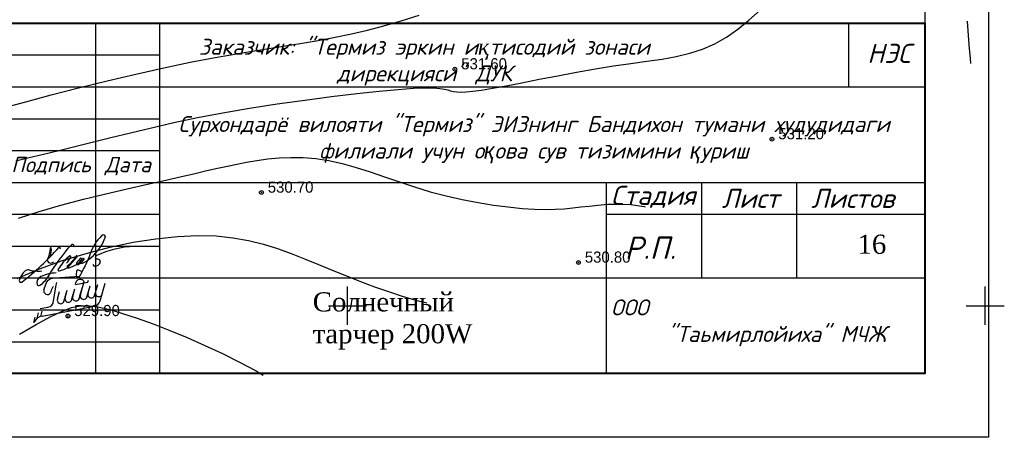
# Model space of a CAD drawing. Extents: x 10527 to 38813, y 13847 to 37526.
# Tile 74 of 256: x 35809 to 35887, y 35752 to 35785. Entities that reach past the tile are written whole.
import ezdxf

# ---------------------------------------------------------------- set-up
doc = ezdxf.new("R2010")
doc.units = 0
doc.header["$LTSCALE"] = 0.5
doc.header["$MEASUREMENT"] = 0
doc.header["$PDMODE"] = 32
doc.header["$PDSIZE"] = 0.3
doc.linetypes.add('CONTI', pattern=[0])
for name, color, linetype in [('(004) Точки рельефа', 7, 'Continuous'), ('(007) Здания', 7, 'Continuous'), ('GORIZDEFAULT', 32, 'CONTI'), ('PI_TTDEFAULT', 5, 'CONTI'), ('SETKR', 2, 'CONTI')]:
    doc.layers.add(name, color=color, linetype=linetype)
doc.layers.add('(032) Горизонтали утолщенные', color=32, linetype='Continuous', lineweight=30)
doc.styles.add('D-431', font='txt')
doc.styles.add('ISOCPEUR', font='isocpeui.ttf', dxfattribs={"height": 300})
doc.styles.add('IsoK', font='isocpeui.ttf')
doc.styles.add('OOO-Kazar', font='isocpeur.ttf', dxfattribs={"height": 300})
doc.styles.get("Standard").update_dxf_attribs({"font": 'times.ttf'})

# ---------------------------------------------------------------- blocks, each defined once
blk = doc.blocks.new('BL_333')
at = {"color": 0}
for p, q in [((0, -1.5), (0, 1.5)), ((-1.5, 0), (1.5, 0))]:
    blk.add_line(p, q, dxfattribs=at)
blk = doc.blocks.new('енаеар')
at = {"color": 5, "lineweight": 30, "ltscale": 100}
for points in [[(2775756, -500781), (2775800, -500660, -0.26657), (2775930, -500600), (2776320, -500570)], [(2775905, -500732, 0.104122), (2775865, -500812), (2775861, -500833)], [(2776388, -500654, 0.666286), (2776257, -500677, 0.666286)], [(2775729, -501198), (2776546, -501043, 0.273537), (2776637, -500959)]]:
    blk.add_lwpolyline(points, format="xyb", dxfattribs=at)
for points in [[(2775901, -500990), (2775947, -500710), (2775960, -500670)], [(2776250, -500700), (2776444, -500663), (2776454, -500633)], [(2776250, -500700), (2776258, -500673)], [(2776328, -500865), (2776388, -500654)], [(2776429, -500902), (2776482, -500722)], [(2776439, -500870), (2776481, -500722)], [(2776549, -500879), (2776601, -500700)], [(2776637, -500959), (2776719, -500679)], [(2775969, -500933), (2776003, -500813)], [(2776070, -500970), (2776123, -500790)], [(2776079, -500940), (2776122, -500790)], [(2776089, -500910), (2776123, -500790)], [(2776190, -500947), (2776242, -500768)], [(2776201, -500910), (2776242, -500768)], [(2776208, -500888), (2776242, -500768)], [(2776309, -500925), (2776362, -500745)], [(2776322, -500881), (2776362, -500745)], [(2775652, -501232), (2775671, -501148)], [(2775700, -501080), (2775820, -501060)], [(2775707, -501203), (2775727, -501119)], [(2775599, -501298), (2775618, -501214)]]:
    blk.add_lwpolyline(points, dxfattribs=at)
for centre, radius, start, end in [((2775812, -500800), 59.1, 161.6617, 325.8915), ((2776259, -500905), 53.9, 161.5651, 349.2094), ((2776379, -500882), 53.9, 161.5651, 349.2094), ((2776499, -500859), 53.9, 161.5651, 349.2094), ((2776617, -500839), 53.9, 161.5651, 349.2094), ((2775802, -500957), 104, 279.6859, 0.1623), ((2776020, -500950), 53.9, 161.5651, 349.2094), ((2776140, -500927), 53.9, 161.5651, 349.2094), ((2775765, -501379), 185, 101.288, 153.8492)]:
    blk.add_arc(centre, radius, start, end, dxfattribs=at)
blk = doc.blocks.new('2 Лайло')
at = {"color": 5, "lineweight": 30, "ltscale": 100}
for points in [[(2832060, -890130, 0.1143931), (2827090, -891320, 0.3411049), (2825820, -893870, 0.4432524), (2826770, -894100, 0.1151467), (2829770, -890870, -0.0427712), (2837000, -880930, -0.8952041), (2837670, -881260), (2837486, -881633)], [(2835430, -886930, 0.0997963), (2836784, -884956, 0.6711848), (2836459, -884556, 0.0918061), (2832640, -889070, 0.5697863), (2833090, -889446, 0.0924959), (2835880, -888310), (2838831, -884881, 1.0487229), (2838510, -884610, -0.0635172), (2835665, -887964, 0.749315), (2836129, -888489, 0.0576825), (2838940, -887230, 0.1188076), (2840300, -885630, 0.66771), (2839952, -885334, 0.0569221), (2838703, -886803, 0.8788279), (2839173, -887345, 0.0562181), (2841085, -885857, 0.9952462), (2840780, -885470, 0.1309776), (2839680, -886780, 0.6649566), (2839850, -887071, 0.1506579), (2842440, -885830, 0.1560771), (2847918, -878815, 1.0259242), (2846813, -878036, 0.120771), (2843130, -883850, -0.0475404), (2839410, -891490, -0.7227744), (2838720, -891330, -0.0915221), (2838820, -889340, -0.4991366), (2839300, -889110), (2840230, -889590)], [(2827360, -889570, -0.1061793), (2823120, -889140, 0.19071), (2821940, -889450, 0.1150572), (2820080, -892210, 0.6943743), (2820859, -893070, 0.0456854), (2832940, -881848, -0.871731), (2833250, -882330)], [(2830159, -884642, 0.0903848), (2830460, -882010, 0.6486397), (2830120, -882010, -0.1009124), (2829120, -885790, 0.6788591), (2831160, -886520)], [(2843940, -887400, 0.2683397), (2844540, -887870, 0.3712609), (2846430, -886600, 0.4192745), (2845640, -885670, -0.277164), (2844920, -885430, -0.3142166), (2845269, -884383, -0.0979697), (2857480, -881370)]]:
    blk.add_lwpolyline(points, format="xyb", dxfattribs=at)
blk = doc.blocks.new('ыв')
at = {"color": 7, "linetype": 'Continuous'}
for p, q in [((219455.2, 4533634.97), (219640.2, 4533634.97)), ((219510.2, 4533579.97), (219510.2, 4533634.97)), ((219520.2, 4533579.97), (219520.2, 4533634.97)), ((219520.2, 4533624.97), (219640.2, 4533624.97)), ((219455.2, 4533614.97), (219520.2, 4533614.97)), ((219455.2, 4533609.97), (219520.2, 4533609.97)), ((219520.2, 4533609.97), (219640.2, 4533609.97)), ((219590.2, 4533609.97), (219590.2, 4533579.97)), ((219605.2, 4533594.97), (219605.2, 4533609.97)), ((219620.14, 4533594.97), (219620.14, 4533609.97)), ((219590.2, 4533604.97), (219640.2, 4533604.97)), ((219520.2, 4533594.97), (219640.2, 4533594.97))]:
    blk.add_line(p, q, dxfattribs=at)
at = {"color": 7, "ltscale": 2}
blk.add_line((219628.2, 4533634.97), (219628.2, 4533624.97), dxfattribs=at)
at = {"lineweight": 40}
blk.add_lwpolyline([(219455.2, 4533634.97), (219640.2, 4533634.97), (219640.2, 4533579.97), (219455.2, 4533579.97)], close=True, dxfattribs=at)
at = {"color": 7, "linetype": 'Continuous'}
for points in [[(219455.2, 4533629.97), (219520.2, 4533629.97)], [(219455.2, 4533624.97), (219520.2, 4533624.97)], [(219455.2, 4533619.97), (219520.2, 4533619.97)], [(219455.2, 4533604.97), (219520.2, 4533604.97)], [(219455.2, 4533599.97), (219520.2, 4533599.97)], [(219455.2, 4533594.97), (219520.2, 4533594.97)], [(219455.2, 4533589.97), (219520.2, 4533589.97)], [(219455.2, 4533584.97), (219520.2, 4533584.97)]]:
    blk.add_lwpolyline(points, dxfattribs=at)
at = {"color": 5, "lineweight": 30, "xscale": 0.0004820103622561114, "yscale": 0.0004820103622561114, "zscale": 0.0004820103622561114}
blk.add_blockref('2 Лайло', (218138.89, 4534024.81), dxfattribs=at)
at = {"color": 3, "xscale": 0.01, "yscale": 0.01, "zscale": 0.01}
blk.add_blockref('енаеар', (191744.48, 4538600.97), dxfattribs=at)
at = {"attachment_point": 5, "style": 'ISOCPEUR'}
for s, insert, char_height, width in [('Заказчик: "Термиз эркин и{\\fTimes New Roman|b0|i1|c204|p18;қ}тисодий зонаси\\Pдирекцияси" ДУК                                                          ', (219561.71, 4533628.83), 2.5005, 119.8228), ('Сурхондарё вилояти "Термиз" ЭИЗнинг Бандихон тумани худудидаги филиали учун о{\\fArial|b0|i1|c204|p34;қ}ова сув тизимини {\\fArial|b0|i1|c204|p34;қ}уриш', (219578.91, 4533616.68), 2.50048, 119.8228), ('ООО                               "Таьмирлойиха" МЧЖ', (219614.6, 4533587.93), 2.5005, 49.8095)]:
    blk.add_mtext(s, dxfattribs=dict(at, insert=insert, char_height=char_height, width=width))
at = {"color": 0, "linetype": 'Continuous', "lineweight": 5, "style": 'OOO-Kazar'}
for s, insert, char_height, attachment_point in [('{\\fISOCPEUR|b0|i1|c204|p34;НЭС}', (219634.58, 4533628.72), 3, 8), ('{\\fISOCPEUR|b0|i1|c204|p34;Подпись}', (219503.16, 4533613.97), 2.4, 2), ('{\\fISOCPEUR|b0|i1|c204|p34;Дата}', (219515.21, 4533613.97), 2.4, 2), ('{\\fISOCPEUR|b0|i1|c204|p34;Стадия}', (219597.61, 4533605.97), 3, 8), ('{\\fISOCPEUR|b0|i1|c204|p34;Лист }', (219612.85, 4533605.97), 3, 8), ('{\\fISOCPEUR|b0|i1|c204|p34;Листов }', (219628.89, 4533605.97), 3, 8), ('{\\fISOCPEUR|b0|i1|c204|p34;Р.П.}', (219597.15, 4533597.97), 3.5, 8)]:
    blk.add_mtext(s, dxfattribs=dict(at, insert=insert, char_height=char_height, attachment_point=attachment_point))
at = {"color": 0, "ltscale": 0.1, "insert": (219629.62, 4533601.77), "char_height": 3, "attachment_point": 1}
blk.add_mtext_dynamic_manual_height_columns('16', width=9.8042, gutter_width=12.5, heights=[0], dxfattribs=at)

msp = doc.modelspace()

# ---------------------------------------------------------------- linework, layer by layer
at = {"layer": '(007) Здания', "color": 18, "true_color": 0x000000, "elevation": -539}
for points in [[(35664.121, 35892.834), (35885.451, 35892.834), (35885.451, 35752.296), (35664.121, 35752.296)], [(35669.121, 35887.834), (35880.451, 35887.834), (35880.451, 35757.296), (35669.121, 35757.296)]]:
    msp.add_lwpolyline(points, close=True, dxfattribs=at)
at = {"layer": '(032) Горизонтали утолщенные', "color": 32}
for points in [[(35808.18, 35778.16, -7), (35809.95, 35778.63, -7), (35811.94, 35779.16, -7), (35814.09, 35779.71, -7), (35816.33, 35780.27, -7), (35818.58, 35780.8, -7), (35820.77, 35781.29, -7), (35822.85, 35781.72, -7), (35824.8, 35782.09, -7), (35826.63, 35782.41, -7), (35828.35, 35782.69, -7), (35829.97, 35782.95, -7), (35831.48, 35783.2, -7), (35832.89, 35783.44, -7), (35834.22, 35783.69, -7), (35835.5, 35783.96, -7), (35836.76, 35784.25, -7), (35838.04, 35784.59, -7), (35839.38, 35784.98, -7), (35840.81, 35785.43, -7)], [(35809.46, 35760.38, -9), (35810.77, 35761.15, -9), (35811.86, 35761.75, -9), (35812.76, 35762.18, -9), (35813.54, 35762.47, -9), (35814.25, 35762.61, -9), (35814.95, 35762.62, -9), (35815.7, 35762.52, -9), (35816.55, 35762.32, -9), (35817.55, 35762.02, -9), (35818.69, 35761.64, -9), (35819.93, 35761.19, -9), (35821.25, 35760.68, -9), (35822.61, 35760.12, -9), (35824, 35759.51, -9), (35825.38, 35758.87, -9), (35826.72, 35758.2, -9), (35828.01, 35757.51, -9), (35828.565, 35757.183, -9)]]:
    msp.add_polyline3d(points, dxfattribs=at)
at = {"layer": 'GORIZDEFAULT', "color": 32}
for points in [[(35809.18, 35773.98, -7.5), (35810.22, 35774.24, -7.5), (35811.34, 35774.51, -7.5), (35812.54, 35774.8, -7.5), (35813.81, 35775.12, -7.5), (35815.17, 35775.46, -7.5), (35816.62, 35775.82, -7.5), (35818.16, 35776.2, -7.5), (35819.8, 35776.59, -7.5), (35821.55, 35776.99, -7.5), (35823.41, 35777.38, -7.5), (35825.4, 35777.76, -7.5), (35827.5, 35778.12, -7.5), (35829.67, 35778.46, -7.5), (35831.84, 35778.76, -7.5), (35833.93, 35779.04, -7.5), (35835.9, 35779.27, -7.5), (35837.66, 35779.46, -7.5), (35839.16, 35779.6, -7.5), (35840.35, 35779.68, -7.5), (35841.26, 35779.71, -7.5), (35841.94, 35779.71, -7.5), (35842.43, 35779.67, -7.5), (35842.78, 35779.62, -7.5), (35843.04, 35779.56, -7.5), (35843.26, 35779.49, -7.5), (35843.48, 35779.44, -7.5), (35843.74, 35779.4, -7.5), (35844.06, 35779.38, -7.5), (35844.47, 35779.4, -7.5), (35845.01, 35779.45, -7.5), (35845.69, 35779.54, -7.5), (35846.56, 35779.69, -7.5), (35847.63, 35779.88, -7.5), (35848.86, 35780.12, -7.5), (35850.22, 35780.39, -7.5), (35851.66, 35780.66, -7.5), (35853.14, 35780.94, -7.5), (35854.62, 35781.2, -7.5), (35856.04, 35781.44, -7.5), (35857.39, 35781.63, -7.5), (35858.65, 35781.8, -7.5), (35859.84, 35781.98, -7.5), (35860.96, 35782.18, -7.5), (35862.02, 35782.43, -7.5), (35863.02, 35782.76, -7.5), (35863.97, 35783.17, -7.5), (35864.89, 35783.7, -7.5), (35865.78, 35784.33, -7.5), (35866.65, 35785.04, -7.5), (35867.53, 35785.81, -7.5)], [(35883.76, 35784.94, -8), (35883.91, 35783.1, -8), (35884.01, 35782.02, -8), (35884.039, 35781.637, -8)], [(35809.39, 35769.49, -8), (35811, 35770.02, -8), (35812.71, 35770.51, -8), (35814.47, 35770.98, -8), (35816.22, 35771.4, -8), (35817.91, 35771.8, -8), (35819.5, 35772.15, -8), (35820.93, 35772.47, -8), (35822.16, 35772.75, -8), (35823.23, 35773, -8), (35824.16, 35773.22, -8), (35824.99, 35773.41, -8), (35825.76, 35773.58, -8), (35826.51, 35773.74, -8), (35827.27, 35773.89, -8), (35828.07, 35774.02, -8), (35828.92, 35774.14, -8), (35829.81, 35774.22, -8), (35830.74, 35774.26, -8), (35831.7, 35774.25, -8), (35832.69, 35774.17, -8), (35833.72, 35774.02, -8), (35834.77, 35773.79, -8), (35835.85, 35773.48, -8), (35836.95, 35773.12, -8), (35838.09, 35772.74, -8), (35839.25, 35772.33, -8), (35840.44, 35771.94, -8), (35841.66, 35771.57, -8), (35842.91, 35771.24, -8), (35844.17, 35770.96, -8), (35845.42, 35770.72, -8), (35846.63, 35770.52, -8), (35847.79, 35770.37, -8), (35848.87, 35770.26, -8), (35849.85, 35770.2, -8), (35850.71, 35770.17, -8), (35851.48, 35770.19, -8), (35852.18, 35770.23, -8), (35852.84, 35770.29, -8), (35853.48, 35770.37, -8), (35854.13, 35770.44, -8), (35854.82, 35770.52, -8), (35855.58, 35770.58, -8), (35856.41, 35770.6, -8), (35857.36, 35770.56, -8), (35858.43, 35770.41, -8), (35858.524, 35770.389, -8)], [(35809.28, 35764.77, -8.5), (35811.02, 35765.51, -8.5), (35812.83, 35766.16, -8.5), (35814.68, 35766.73, -8.5), (35816.54, 35767.21, -8.5), (35818.37, 35767.6, -8.5), (35820.15, 35767.88, -8.5), (35821.84, 35768.06, -8.5), (35823.42, 35768.13, -8.5), (35824.87, 35768.1, -8.5), (35826.2, 35767.96, -8.5), (35827.42, 35767.74, -8.5), (35828.58, 35767.45, -8.5), (35829.68, 35767.1, -8.5), (35830.75, 35766.71, -8.5), (35831.82, 35766.29, -8.5), (35832.9, 35765.85, -8.5), (35833.99, 35765.4, -8.5), (35835.09, 35764.96, -8.5), (35836.19, 35764.53, -8.5), (35837.29, 35764.11, -8.5), (35838.39, 35763.73, -8.5), (35839.47, 35763.38, -8.5), (35840.54, 35763.07, -8.5), (35841.397, 35762.839, -8.5)]]:
    msp.add_polyline3d(points, dxfattribs=at)
at = {"layer": 'PI_TTDEFAULT', "color": 5}
for p in [(35843.6, 35781.18, -7.4), (35868.46, 35775.69, -7.8), (35828.43, 35771.5, -8.3), (35853.29, 35766.01, -8.2), (35813.26, 35761.81, -9.1)]:
    msp.add_point(p, dxfattribs=at)

# ---------------------------------------------------------------- block references
at = {"color": 18, "true_color": 0x000000, "xscale": 0.5, "yscale": 0.5, "zscale": 0.5}
msp.add_blockref('ыв', (-73939.647, -2231032.688, -539), dxfattribs=at)
at = {"layer": 'SETKR', "color": 92}
for p in [(35835.18, 35762.62, -539), (35885.18, 35762.62, -539)]:
    msp.add_blockref('BL_333', p, dxfattribs=at)

# ---------------------------------------------------------------- texts
at = {"layer": '(004) Точки рельефа', "style": 'D-431'}
for s, p in [('531.60', (35844.1, 35781.17, -539)), ('531.20', (35868.96, 35775.68, -539)), ('530.70', (35828.93, 35771.49, -539)), ('530.80', (35853.79, 35766, -539)), ('529.90', (35813.75, 35761.81, -539))]:
    msp.add_text(s, height=0.875, dxfattribs=at).set_placement(p)
at = {"insert": (35832.454, 35763.674, -9), "char_height": 1.5, "width": 55.18227, "attachment_point": 1, "style": 'IsoK'}
msp.add_mtext('{\\fTimes New Roman|b0|i0|c204|p18;Солнечный \\Pтарчер 200W}', dxfattribs=at)

doc.saveas('drawing.dxf')
